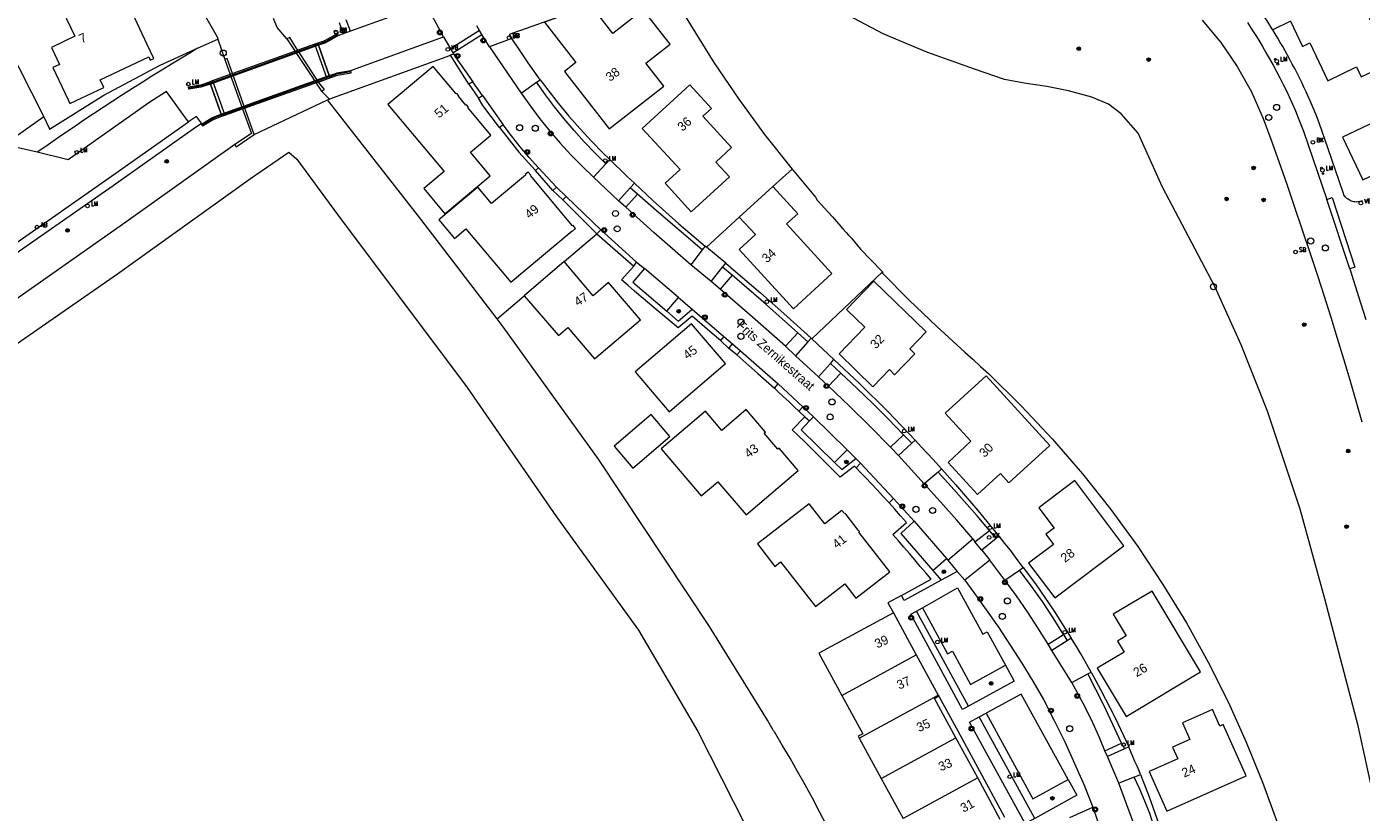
# Model space of a CAD drawing. Header units: metres. Extents: x 138165 to 154469, y 480134 to 494189.
# Tile 249 of 256: x 147650 to 147834, y 485575 to 485683. Entities that reach past the tile are written whole.
import ezdxf

# ---------------------------------------------------------------- set-up
doc = ezdxf.new("R2010")
doc.units = ezdxf.units.M
doc.header["$LTSCALE"] = 0.001
doc.header["$MEASUREMENT"] = 0
for name, color, linetype, lineweight in [('Level 5', 7, 'Continuous', 0), ('TOP-L-topo objecten punt', 7, 'Continuous', 0), ('TOP-L-topo objecten vlak', 7, 'Continuous', 0), ('TOP-T-topo huisnummering naamgeving', 7, 'Continuous', 0), ('TOP_L_ballustrade', 7, 'Continuous', 0)]:
    doc.layers.add(name, color=color, linetype=linetype, lineweight=lineweight)
doc.styles.add('Style-INTL_ISO', font='INTL_ISO.shx')
doc.styles.add('Style-STANDARD', font='STANDARD.shx')

# ---------------------------------------------------------------- blocks, each defined once
blk = doc.blocks.new('24')
at = {"layer": 'TOP-L-topo objecten punt', "color": 7, "linetype": 'Continuous', "lineweight": 0}
for radius in [0.025, 0.0182, 0.0115, 0.005]:
    blk.add_circle((0, 0), radius, dxfattribs=at)
blk = doc.blocks.new('39')
at = {"layer": 'TOP-L-topo objecten punt', "color": 7, "linetype": 'Continuous', "lineweight": 0}
for p, q in [((0.0175, 0.0175), (-0.0175, 0.0175)), ((-0.0175, 0.0175), (-0.0175, -0.0175)), ((0.0175, 0.0175), (0.0175, -0.0175)), ((0.0175, -0.0175), (-0.0175, -0.0175))]:
    blk.add_line(p, q, dxfattribs=at)
blk.add_circle((0, 0), 0.0332, dxfattribs=at)
blk = doc.blocks.new('*U13')
at = {"layer": 'Level 5', "color": 7, "linetype": 'Continuous', "lineweight": 0}
blk.add_circle((0, 0), 0.0415, dxfattribs=at)
blk = doc.blocks.new('150')
at = {"layer": 'Level 5', "color": 7, "linetype": 'Continuous', "lineweight": 0}
blk.add_blockref('*U13', (0, 0), dxfattribs=at)
blk = doc.blocks.new('72')
at = {"layer": 'TOP-L-topo objecten punt', "color": 7, "linetype": 'Continuous', "lineweight": 0}
blk.add_circle((0, 0), 0.025, dxfattribs=at)
at = {"layer": 'TOP-L-topo objecten punt', "color": 7, "linetype": 'Continuous', "lineweight": 0, "style": 'Style-STANDARD'}
blk.add_text('BK', height=0.06, dxfattribs=at).set_placement((0.0483, 0))
blk = doc.blocks.new('16')
at = {"layer": 'TOP-L-topo objecten punt', "color": 7, "linetype": 'Continuous', "lineweight": 0}
blk.add_circle((0, 0), 0.025, dxfattribs=at)
at = {"layer": 'TOP-L-topo objecten punt', "color": 7, "linetype": 'Continuous', "lineweight": 0, "style": 'Style-STANDARD'}
blk.add_text('LM', height=0.06, dxfattribs=at).set_placement((0.0483, 0))
blk = doc.blocks.new('10')
at = {"layer": 'TOP-L-topo objecten punt', "linetype": 'Continuous', "lineweight": 0}
blk.add_circle((0, 0), 0.0125, dxfattribs=at)
blk = doc.blocks.new('119')
at = {"layer": 'TOP-L-topo objecten punt', "color": 7, "linetype": 'Continuous', "lineweight": 0}
blk.add_circle((0, 0), 0.025, dxfattribs=at)
at = {"layer": 'TOP-L-topo objecten punt', "color": 7, "linetype": 'Continuous', "lineweight": 0, "style": 'Style-STANDARD'}
blk.add_text('KK', height=0.06, dxfattribs=at).set_placement((0.0483, 0))
blk = doc.blocks.new('14')
at = {"layer": 'TOP-L-topo objecten punt', "color": 7, "linetype": 'Continuous', "lineweight": 0}
blk.add_circle((0, 0), 0.025, dxfattribs=at)
at = {"layer": 'TOP-L-topo objecten punt', "color": 7, "linetype": 'Continuous', "lineweight": 0, "style": 'Style-STANDARD'}
blk.add_text('VB', height=0.06, dxfattribs=at).set_placement((0.0483, 0))
blk = doc.blocks.new('175')
at = {"layer": 'TOP-L-topo objecten punt', "color": 7, "linetype": 'Continuous', "lineweight": 0}
blk.add_circle((0, 0), 0.025, dxfattribs=at)
at = {"layer": 'TOP-L-topo objecten punt', "color": 7, "linetype": 'Continuous', "lineweight": 0, "style": 'Style-STANDARD'}
blk.add_text('SB', height=0.06, dxfattribs=at).set_placement((0.0483, 0))
blk = doc.blocks.new('11')
at = {"layer": 'TOP-L-topo objecten punt', "color": 7, "linetype": 'Continuous', "lineweight": 0}
blk.add_circle((0, 0), 0.025, dxfattribs=at)
at = {"layer": 'TOP-L-topo objecten punt', "color": 7, "linetype": 'Continuous', "lineweight": 0, "style": 'Style-STANDARD'}
blk.add_text('AB', height=0.06, dxfattribs=at).set_placement((0.0483, 0))

msp = doc.modelspace()

# ---------------------------------------------------------------- linework, layer by layer
at = {"layer": 'TOP-L-topo objecten vlak', "flags": 128}
for points in [[(147658.72, 485720.46), (147662.38, 485711.28), (147664.8, 485705.2), (147665.32, 485703.89), (147665.86, 485702.59), (147666.41, 485701.29), (147667.86, 485698), (147669.39, 485694.73), (147670.98, 485691.5), (147671.54, 485690.43), (147671.8, 485689.94), (147672.81, 485688), (147674.19, 485685.51), (147674.72, 485684.55), (147676.53, 485681.45), (147676.64, 485681.11)], [(147666.9, 485680.39), (147664.87, 485684.7), (147667.78, 485686.07), (147666.4, 485689.02), (147661.65, 485686.79), (147661.66, 485686.78), (147655.78, 485684.02), (147656.96, 485681.51), (147653.73, 485679.99), (147654.84, 485677.64), (147653.95, 485677.22), (147656.04, 485672.76), (147656.27, 485672.29), (147660.94, 485674.48), (147660.45, 485675.54), (147667.12, 485678.68), (147667.33, 485678.25), (147667.8, 485678.47), (147666.9, 485680.39)], [(147735.62, 485688.5), (147716.69, 485681.74), (147717.06, 485681.2)], [(147737.83, 485689.29), (147744.84, 485677.89), (147748.24, 485672.89), (147751.79, 485668), (147755.6, 485663.26)], [(147824.11, 485683.59), (147825.77, 485680.12), (147826.76, 485680.59), (147829.24, 485675.39), (147833.21, 485677.29), (147833.85, 485675.93), (147837.92, 485677.87), (147834.54, 485684.96), (147834.04, 485684.72), (147832.64, 485687.65)], [(147705.58, 485686.08), (147694.85, 485682.21)], [(147707.66, 485681.43), (147706.35, 485683.83), (147706.19, 485684.16), (147706.04, 485684.5), (147705.91, 485684.85), (147705.8, 485685.2), (147705.7, 485685.56), (147705.61, 485685.92), (147705.58, 485686.08)], [(147721.52, 485683.45), (147725.86, 485677.91), (147724.29, 485676.68), (147730.45, 485668.81), (147737.93, 485674.66), (147735.46, 485677.81), (147738.82, 485680.44), (147735.12, 485685.17), (147730.95, 485681.9), (147727.94, 485685.75), (147721.52, 485683.45)], [(147839.22, 485560.05), (147833.4, 485586.72), (147828.83, 485604.18), (147825.44, 485616.48), (147820.95, 485629.96), (147817.34, 485639.1), (147813.73, 485647.13), (147806.51, 485660.76), (147803.19, 485668.2), (147800.83, 485670.85), (147799.07, 485672.18), (147796.78, 485673.14), (147793.61, 485674.02), (147790.59, 485674.61), (147787.5, 485675.05), (147784.77, 485675.57), (147780.65, 485676.97), (147774.09, 485679.33), (147768.12, 485681.83), (147761.71, 485685.22)], [(147821.67, 485682.41), (147821.65, 485682.44), (147821.32, 485682.97), (147821.28, 485683.04), (147820.89, 485683.65), (147820.51, 485684.25), (147820.11, 485684.85), (147819.72, 485685.44)], [(147686.11, 485681.14), (147684.78, 485682.72), (147684.26, 485683.94)], [(147693.29, 485683.43), (147693.86, 485681.84)], [(147694.85, 485682.21), (147694.25, 485683.78)], [(147712.59, 485682.33), (147712.22, 485682.95)], [(147811.97, 485683.73), (147814.53, 485680.66), (147816.8, 485677.36), (147818.74, 485673.86), (147820.36, 485670.2), (147821.39, 485667.39), (147822.5, 485664.28), (147823.6, 485661.16), (147824.68, 485658.04), (147825.74, 485654.91), (147826.79, 485651.77), (147827.82, 485648.63), (147828.73, 485645.77), (147829.64, 485642.9), (147830.53, 485640.03), (147831.41, 485637.15), (147832.27, 485634.27), (147833.11, 485631.38), (147833.94, 485628.49)], [(147818.18, 485683.39), (147818.72, 485682.59), (147819.25, 485681.78), (147819.76, 485680.96), (147820.25, 485680.13), (147820.74, 485679.3), (147821.24, 485678.43), (147821.73, 485677.56), (147822.2, 485676.68), (147822.66, 485675.79), (147823.11, 485674.9), (147823.55, 485674), (147823.98, 485673.09), (147824.39, 485672.17), (147824.79, 485671.25), (147825.17, 485670.32), (147825.55, 485669.39), (147825.91, 485668.45), (147829.11, 485659.09)], [(147824.11, 485683.59), (147821.67, 485682.41)], [(147673.84, 485679.86), (147676.64, 485681.11)], [(147676.64, 485681.11), (147677.57, 485678.34)], [(147687.61, 485679.6), (147687.4, 485679.94), (147686.52, 485681.34), (147686.11, 485681.14)], [(147686.11, 485681.14), (147690.89, 485673.95)], [(147693.2, 485681.6), (147693.04, 485681.86), (147691.68, 485681.11), (147691.19, 485680.86), (147689.96, 485680.41)], [(147693.2, 485681.6), (147691.83, 485680.82), (147691.31, 485680.57), (147690.45, 485680.27), (147691.93, 485676.1), (147692.8, 485676.41), (147693.03, 485676.48), (147693.28, 485676.53), (147694.91, 485676.82)], [(147693.86, 485681.84), (147693.2, 485681.6)], [(147694.85, 485682.21), (147693.86, 485681.84)], [(147694.91, 485676.82), (147696.14, 485677.25), (147707.66, 485681.43)], [(147707.66, 485681.43), (147708.61, 485679.78)], [(147712.59, 485682.33), (147708.61, 485679.78)], [(147708.95, 485679.23), (147712.91, 485681.77)], [(147712.91, 485681.77), (147712.59, 485682.33)], [(147713.96, 485680.04), (147712.91, 485681.77)], [(147717.06, 485681.2), (147713.96, 485680.04)], [(147720.95, 485675.53), (147720.61, 485675.99), (147719.29, 485677.88), (147718.01, 485679.81), (147717.06, 485681.2)], [(147833.96, 485658.91), (147833.81, 485658.84), (147833.64, 485658.79), (147833.48, 485658.76), (147833.31, 485658.74), (147833.14, 485658.73), (147832.96, 485658.74), (147832.8, 485658.77), (147832.63, 485658.81), (147832.47, 485658.86), (147832.31, 485658.93), (147832.16, 485659.01), (147832.02, 485659.1), (147831.88, 485659.21), (147831.76, 485659.32), (147831.64, 485659.45), (147831.54, 485659.59), (147831.45, 485659.73), (147831.38, 485659.88), (147829.23, 485666.17), (147828.11, 485669.46), (147827.62, 485670.73), (147827.46, 485671.11), (147827.36, 485671.37), (147827.1, 485672), (147826.83, 485672.62), (147826.56, 485673.25), (147826.26, 485673.89), (147825.96, 485674.53), (147825.65, 485675.17), (147825.34, 485675.81), (147825.02, 485676.44), (147824.69, 485677.07), (147824.36, 485677.7), (147824.04, 485678.3), (147823.71, 485678.9), (147823.38, 485679.49), (147823.05, 485680.09), (147822.71, 485680.68), (147822.36, 485681.27), (147822.01, 485681.85), (147821.67, 485682.41)], [(147647.56, 485680.56), (147652.7, 485670.42)], [(147673.84, 485679.86), (147672.98, 485679.34), (147671.62, 485678.52), (147670.26, 485677.69), (147668.91, 485676.86), (147667.56, 485676.02), (147666.21, 485675.17), (147664.87, 485674.32), (147663.53, 485673.46), (147662.19, 485672.59), (147660.86, 485671.72), (147659.53, 485670.84), (147658.21, 485669.96), (147656.89, 485669.07), (147655.58, 485668.18), (147654.26, 485667.28), (147652.96, 485666.37), (147651.8, 485665.56)], [(147652.7, 485670.42), (147653.43, 485668.88), (147653.48, 485668.76), (147660.93, 485673.42), (147668.68, 485677.56), (147673.84, 485679.86)], [(147690.45, 485680.27), (147690.35, 485680.55), (147675.48, 485675.25), (147675.59, 485674.95)], [(147690.45, 485680.27), (147675.59, 485674.95)], [(147689.96, 485680.41), (147687.61, 485679.6)], [(147690.48, 485675.22), (147687.61, 485679.6)], [(147691.66, 485675.67), (147689.96, 485680.41)], [(147691.93, 485676.1), (147690.45, 485680.27)], [(147708.61, 485679.78), (147708.95, 485679.23)], [(147709.05, 485679.04), (147708.63, 485678.9)], [(147708.95, 485679.23), (147709.05, 485679.04)], [(147709.05, 485679.04), (147709.32, 485678.66), (147711.66, 485675.26)], [(147713.96, 485680.04), (147718.34, 485673.71)], [(147681.63, 485667.99), (147677.89, 485678.47), (147677.57, 485678.34)], [(147677.57, 485678.34), (147678.32, 485676.27)], [(147708.63, 485678.9), (147708.47, 485678.84), (147691.98, 485672.86)], [(147709.41, 485673.59), (147706.23, 485677.37), (147700.01, 485672.14), (147707.74, 485662.93), (147704.94, 485660.57), (147707.85, 485657.11), (147714.06, 485662.34), (147711.35, 485665.56), (147714.17, 485667.93), (147710.99, 485671.71), (147711.08, 485671.78), (147710.8, 485672.1), (147710.72, 485672.03), (147709.69, 485673.26), (147709.77, 485673.33), (147709.49, 485673.66), (147709.41, 485673.59)], [(147711.15, 485674.91), (147708.63, 485678.9)], [(147677.58, 485670.65), (147676.29, 485670.17), (147675.96, 485670.01), (147674.51, 485669.17), (147674.36, 485669.45), (147675.81, 485670.29), (147676.23, 485670.48), (147677.08, 485670.79), (147675.59, 485674.95), (147674.71, 485674.64), (147674.29, 485674.54), (147672.62, 485674.25), (147672.59, 485674.55), (147674.25, 485674.85), (147674.61, 485674.93), (147675.88, 485675.4)], [(147678.32, 485676.27), (147675.88, 485675.4)], [(147675.88, 485675.4), (147677.58, 485670.65)], [(147677.08, 485670.79), (147677.19, 485670.51), (147692.04, 485675.8), (147691.93, 485676.1)], [(147677.08, 485670.79), (147691.93, 485676.1)], [(147678.32, 485676.27), (147680.01, 485671.53)], [(147690.48, 485675.22), (147691.66, 485675.67)], [(147691.66, 485675.67), (147692.92, 485676.11), (147693.35, 485676.21), (147694.97, 485676.5), (147694.91, 485676.82)], [(147711.66, 485675.26), (147711.15, 485674.91)], [(147713.01, 485673.38), (147711.66, 485675.26)], [(147720.45, 485675.19), (147720.95, 485675.53)], [(147720.95, 485675.53), (147721.99, 485674.13), (147723.42, 485672.31), (147724.89, 485670.53), (147726.42, 485668.8), (147727.99, 485667.1), (147729.62, 485665.46), (147730.41, 485664.68), (147730.5, 485664.59)], [(147672.6, 485669.73), (147671.82, 485670.81), (147669.58, 485673.91), (147667.14, 485672.36), (147656.05, 485664.54), (147651.8, 485665.56)], [(147675.59, 485674.95), (147677.08, 485670.79)], [(147690.89, 485673.95), (147691.27, 485674.18), (147690.48, 485675.22)], [(147691.98, 485672.86), (147690.89, 485673.95)], [(147711.15, 485674.91), (147712.45, 485672.99)], [(147718.34, 485673.71), (147720.45, 485675.19)], [(147718.34, 485673.71), (147719.6, 485671.92), (147720.91, 485670.18), (147722.28, 485668.48), (147723.7, 485666.82), (147725.18, 485665.21), (147726.7, 485663.65), (147728.28, 485662.14)], [(147729.96, 485664), (147728.46, 485665.48), (147727.01, 485667), (147725.6, 485668.56), (147724.24, 485670.16), (147722.93, 485671.8), (147721.66, 485673.48), (147720.45, 485675.19)], [(147740.17, 485663.19), (147738.11, 485661.3), (147741.71, 485657.36), (147746.98, 485662.18), (147745.11, 485664.22), (147747.27, 485666.2), (147743.32, 485670.52), (147744.48, 485671.58), (147741.5, 485674.82), (147734.98, 485668.85), (147740.17, 485663.19)], [(147834.07, 485661.76), (147845.74, 485667.33), (147842.91, 485673.18), (147839.38, 485671.5), (147838.09, 485674.2), (147835.38, 485672.91), (147836.67, 485670.21), (147831.27, 485667.63), (147834.07, 485661.76)], [(147681.63, 485667.99), (147691.69, 485672.76)], [(147691.69, 485672.76), (147691.98, 485672.86)], [(147715.02, 485642.66), (147704.54, 485656.35), (147691.69, 485672.76)], [(147712.45, 485672.99), (147713.01, 485673.38)], [(147715.36, 485668.99), (147713.08, 485671.98), (147712.45, 485672.99)], [(147713.01, 485673.38), (147715.85, 485669.35)], [(147634.19, 485641.41), (147635.84, 485642.62), (147662.21, 485661.02), (147673.24, 485668.81), (147674.36, 485669.57), (147673.7, 485670.48), (147672.6, 485669.73)], [(147652.7, 485670.42), (147647.98, 485667.1), (147648.22, 485666.5)], [(147677.58, 485670.65), (147680.01, 485671.53)], [(147680.01, 485671.53), (147681.23, 485668.13), (147678.98, 485666.63)], [(147635.19, 485643.54), (147661.56, 485661.94), (147672.6, 485669.73)], [(147678.98, 485666.63), (147679.14, 485666.32), (147681.63, 485667.99)], [(147715.85, 485669.35), (147715.36, 485668.99)], [(147715.36, 485668.99), (147717.99, 485665.56), (147720.3, 485663.06)], [(147720.69, 485663.42), (147719.42, 485664.86), (147718.19, 485666.33), (147717, 485667.83), (147715.85, 485669.35)], [(147678.98, 485666.63), (147663.96, 485655.94), (147646.81, 485643.9), (147641.2, 485639.86)], [(147651.8, 485665.56), (147648.4, 485666.36), (147648.22, 485666.5)], [(147645.08, 485636.56), (147662.81, 485648.85), (147681.12, 485661.96), (147686.4, 485665.59), (147687.5, 485664.6), (147693.09, 485656.99), (147710.9, 485633.25), (147723.18, 485615.43), (147734.44, 485599.88), (147742.63, 485585.95), (147750.82, 485569.78)], [(147730.5, 485664.59), (147729.96, 485664)], [(147733.89, 485661.32), (147732.91, 485662.23), (147732.08, 485663.04), (147731.24, 485663.86), (147730.5, 485664.59)], [(147714.27, 485658.53), (147712.37, 485660.79), (147707.02, 485656.28), (147709.17, 485653.72), (147710.74, 485655.04), (147716.92, 485647.69), (147725.36, 485654.78), (147725.4, 485654.73), (147725.81, 485655.08), (147725.46, 485655.49), (147725.41, 485655.45), (147719.59, 485662.38), (147719.64, 485662.42), (147719.29, 485662.83), (147718.88, 485662.49), (147718.92, 485662.44), (147714.27, 485658.53)], [(147720.3, 485663.06), (147720.69, 485663.42)], [(147722.67, 485660.3), (147720.3, 485663.06)], [(147720.69, 485663.42), (147723.2, 485660.79)], [(147728.28, 485662.14), (147729.96, 485664)], [(147752.92, 485660.87), (147755.6, 485663.26)], [(147755.6, 485663.26), (147758.8, 485659.38), (147759.05, 485659), (147761.14, 485656.68), (147762.57, 485655.06), (147763.01, 485654.52), (147763.35, 485654.18), (147763.74, 485653.74), (147765.01, 485652.23), (147767.9, 485649.21), (147768, 485649.11)], [(147723.2, 485660.79), (147722.67, 485660.3)], [(147724.5, 485659.49), (147723.2, 485660.79)], [(147728.28, 485662.14), (147731.7, 485658.9)], [(147731.7, 485658.9), (147733.32, 485660.68)], [(147733.32, 485660.68), (147733.89, 485661.32)], [(147734.34, 485659.79), (147733.32, 485660.68)], [(147733.89, 485661.32), (147736.42, 485658.95), (147740.01, 485655.75), (147743.65, 485652.66)], [(147752.92, 485660.87), (147748.32, 485656.66)], [(147748.32, 485656.66), (147750.53, 485654.24), (147748.32, 485652.22), (147755.79, 485644.06), (147761.06, 485648.88), (147754.8, 485655.71), (147756.35, 485657.12), (147752.92, 485660.87)], [(147722.67, 485660.3), (147724.07, 485659.05)], [(147724.07, 485659.05), (147724.5, 485659.49)], [(147728.75, 485654.35), (147724.07, 485659.05)], [(147724.5, 485659.49), (147729.27, 485654.89)], [(147732.7, 485658), (147731.7, 485658.9)], [(147734.34, 485659.79), (147732.7, 485658)], [(147743.2, 485652.15), (147736.91, 485657.57), (147734.34, 485659.79)], [(147829.11, 485659.09), (147829.84, 485659.33), (147832.97, 485649.77), (147832.29, 485649.53)], [(147832.29, 485649.53), (147829.11, 485659.09)], [(147741.68, 485650.11), (147736.61, 485654.47), (147732.7, 485658)], [(147743.81, 485652.53), (147748.32, 485656.66)], [(147724.24, 485650.53), (147728.75, 485654.35)], [(147729.27, 485654.89), (147728.75, 485654.35)], [(147728.75, 485654.35), (147733.8, 485649.91)], [(147729.27, 485654.89), (147734.21, 485650.47)], [(147743.2, 485652.15), (147741.68, 485650.11)], [(147743.65, 485652.66), (147743.2, 485652.15)], [(147743.81, 485652.53), (147743.65, 485652.66)], [(147746.46, 485650.31), (147743.81, 485652.53)], [(147718.76, 485645.85), (147723.44, 485640.38), (147724.73, 485641.48), (147728.43, 485637.15), (147734.74, 485642.54), (147730.36, 485647.67), (147728.23, 485645.85), (147724.24, 485650.53)], [(147724.24, 485650.53), (147718.76, 485645.85)], [(147745.73, 485639.69), (147744.61, 485640.67), (147741.83, 485643.05), (147739.91, 485641.41), (147739.09, 485642.11), (147738.27, 485642.8), (147737.44, 485643.49), (147736.62, 485644.18), (147735.71, 485644.94), (147734.82, 485645.7), (147733.92, 485646.47), (147733.03, 485647.24), (147732.14, 485648.02), (147733.8, 485649.91)], [(147735.3, 485649.58), (147733.67, 485647.7), (147738.34, 485643.71)], [(147733.8, 485649.91), (147734.21, 485650.47)], [(147734.21, 485650.47), (147735.3, 485649.58)], [(147739.98, 485645.61), (147735.3, 485649.58)], [(147744.44, 485647.82), (147741.68, 485650.11)], [(147744.44, 485647.82), (147746.02, 485649.77)], [(147746.02, 485649.77), (147746.46, 485650.31)], [(147747.32, 485648.66), (147746.02, 485649.77)], [(147746.46, 485650.31), (147747.53, 485649.41), (147751.22, 485646.25), (147754.86, 485643.04), (147758.2, 485640)], [(147745.68, 485646.75), (147744.44, 485647.82)], [(147747.32, 485648.66), (147745.68, 485646.75)], [(147756.36, 485640.75), (147751.67, 485644.94), (147747.32, 485648.66)], [(147768, 485649.11), (147758.28, 485639.92)], [(147771.75, 485638.55), (147774.01, 485640.88), (147766.83, 485647.84), (147763.07, 485643.97), (147765.59, 485641.53), (147762.04, 485637.87), (147766.7, 485633.34), (147768.96, 485635.68), (147769.68, 485634.98), (147772.47, 485637.85), (147771.75, 485638.55)], [(147768, 485649.11), (147768.03, 485648.93), (147771.7, 485645.22), (147775.48, 485641.6), (147779.34, 485638.09), (147780.43, 485637.11), (147781.5, 485636.13), (147782.57, 485635.14), (147787.07, 485630.72), (147791.39, 485626.12), (147795.52, 485621.35), (147799.41, 485616.44), (147803.1, 485611.37), (147806.58, 485606.16), (147809.8, 485600.87), (147812.8, 485595.45), (147815.57, 485589.92), (147818.04, 485584.48), (147820.28, 485578.95), (147822.31, 485573.33), (147824.06, 485567.79), (147825.61, 485562.19), (147826.93, 485556.54)], [(147832.29, 485649.53), (147833.75, 485644.88), (147834.47, 485642.56)], [(147754.69, 485638.89), (147750.14, 485642.9), (147745.68, 485646.75)], [(147715.02, 485642.66), (147718.76, 485645.85)], [(147738.34, 485643.71), (147739.98, 485645.61)], [(147739.98, 485645.61), (147741.85, 485643.99)], [(147760.33, 485573.04), (147759.36, 485574.91), (147758.37, 485576.76), (147757.37, 485578.6), (147756.34, 485580.43), (147755.3, 485582.26), (147754.23, 485584.07), (147753.15, 485585.87), (147753.04, 485586.04), (147752.94, 485586.22), (147752.83, 485586.39), (147752.61, 485586.76), (147752.21, 485587.49), (147744.21, 485600.35), (147728.95, 485623.36), (147715.84, 485641.59), (147715.02, 485642.66)], [(147738.34, 485643.71), (147739.93, 485642.35), (147741.85, 485643.99)], [(147741.85, 485643.99), (147746.2, 485640.24)], [(147746.42, 485636.52), (147741.75, 485642), (147733.99, 485635.38), (147738.67, 485629.9), (147746.42, 485636.52)], [(147754.69, 485638.89), (147756.36, 485640.75)], [(147757.76, 485639.5), (147756.36, 485640.75)], [(147746.2, 485640.24), (147745.73, 485639.69)], [(147745.73, 485639.69), (147746.9, 485638.6)], [(147746.2, 485640.24), (147747.38, 485639.21)], [(147746.9, 485638.6), (147747.38, 485639.21)], [(147747.99, 485637.71), (147746.9, 485638.6)], [(147747.38, 485639.21), (147748.48, 485638.29)], [(147756.07, 485637.6), (147754.69, 485638.89)], [(147757.76, 485639.5), (147756.07, 485637.6)], [(147758.2, 485640), (147757.76, 485639.5)], [(147758.28, 485639.92), (147758.2, 485640)], [(147761.31, 485637.06), (147758.28, 485639.92)], [(147748.48, 485638.29), (147747.99, 485637.71)], [(147747.99, 485637.71), (147750.86, 485635.16), (147753.15, 485633.13)], [(147748.48, 485638.29), (147753.65, 485633.74)], [(147759.22, 485634.7), (147756.07, 485637.6)], [(147760.84, 485636.53), (147761.31, 485637.06)], [(147761.31, 485637.06), (147764.83, 485633.79), (147768.73, 485629.92), (147772.49, 485626.01)], [(147759.22, 485634.7), (147760.84, 485636.53)], [(147762.28, 485635.22), (147760.61, 485633.39)], [(147760.84, 485636.53), (147762.28, 485635.22)], [(147770.92, 485626.74), (147768.81, 485628.91), (147766.67, 485631.04), (147764.49, 485633.15), (147762.28, 485635.22)], [(147753.15, 485633.13), (147753.65, 485633.74)], [(147756.52, 485629.96), (147755.86, 485630.59), (147755.12, 485631.29), (147754.37, 485631.98), (147753.62, 485632.67), (147753.15, 485633.13)], [(147753.65, 485633.74), (147757.06, 485630.59)], [(147760.61, 485633.39), (147759.22, 485634.7)], [(147769.12, 485625.01), (147766.33, 485627.85), (147763.49, 485630.64), (147760.61, 485633.39)], [(147780.18, 485625.83), (147777.02, 485622.93), (147781.06, 485618.53), (147784.22, 485621.42), (147785.4, 485620.13), (147791.02, 485625.27), (147782.25, 485634.84), (147776.63, 485629.7), (147780.18, 485625.83)], [(147731.1, 485625.18), (147733.7, 485622.13), (147738.79, 485626.49), (147736.2, 485629.53), (147731.1, 485625.18)], [(147753.79, 485624.91), (147753.62, 485624.77), (147751.75, 485626.96), (147751.92, 485627.1), (147749.28, 485630.19), (147745.93, 485627.33), (147743.66, 485629.99), (147737.58, 485624.79), (147743.1, 485618.33), (147745.38, 485620.28), (147749.28, 485615.72), (147756.43, 485621.83), (147753.79, 485624.91)], [(147757.06, 485630.59), (147756.52, 485629.96)], [(147756.52, 485629.96), (147757.35, 485629.21)], [(147757.06, 485630.59), (147758.54, 485629.21)], [(147764.39, 485622.19), (147764.17, 485622.43), (147762.18, 485620.88), (147761.37, 485621.71), (147760.56, 485622.53), (147759.75, 485623.35), (147758.93, 485624.17), (147758.11, 485624.98), (147757.28, 485625.79), (147756.45, 485626.59), (147755.61, 485627.39), (147757.35, 485629.21)], [(147757.98, 485628.63), (147756.84, 485627.4), (147761.41, 485622.92)], [(147757.35, 485629.21), (147757.98, 485628.63)], [(147758.54, 485629.21), (147757.98, 485628.63)], [(147763.16, 485624.67), (147758.54, 485629.21)], [(147769.12, 485625.01), (147770.92, 485626.74)], [(147772.03, 485625.57), (147770.92, 485626.74)], [(147772.49, 485626.01), (147772.03, 485625.57)], [(147776.14, 485622.03), (147774.96, 485623.35), (147774.16, 485624.22), (147773.35, 485625.09), (147772.55, 485625.95), (147772.49, 485626.01)], [(147761.41, 485622.92), (147763.16, 485624.67)], [(147763.16, 485624.67), (147764.36, 485623.47)], [(147770.19, 485623.88), (147769.12, 485625.01)], [(147772.03, 485625.57), (147770.19, 485623.88)], [(147773.74, 485619.98), (147770.19, 485623.88)], [(147761.41, 485622.92), (147762.4, 485621.94), (147764.36, 485623.47)], [(147764.36, 485623.47), (147765, 485622.83)], [(147765, 485622.83), (147764.39, 485622.19)], [(147764.39, 485622.19), (147764.95, 485621.61), (147765.72, 485620.8), (147766.49, 485619.98), (147767.26, 485619.16), (147768.08, 485618.27), (147768.91, 485617.36)], [(147765, 485622.83), (147769.53, 485617.96)], [(147775.65, 485621.58), (147773.74, 485619.98)], [(147775.65, 485621.58), (147776.14, 485622.03)], [(147782.73, 485613.55), (147781.01, 485615.6), (147779.25, 485617.62), (147777.47, 485619.62), (147775.65, 485621.58)], [(147776.14, 485622.03), (147778.07, 485619.87), (147781.12, 485616.33), (147784.03, 485612.81)], [(147789.51, 485616.69), (147791.6, 485613.91), (147790.47, 485613.05), (147791.52, 485611.66), (147788.11, 485609.08), (147791.71, 485604.31), (147801.21, 485611.48), (147794.45, 485620.42), (147789.51, 485616.69)], [(147780.42, 485612.4), (147778.24, 485614.97), (147776.01, 485617.49), (147773.74, 485619.98)], [(147764.68, 485613.62), (147763.01, 485615.77), (147762.85, 485615.97), (147762.77, 485615.9), (147762.44, 485616.33), (147760.07, 485614.48), (147757.92, 485617.25), (147750.82, 485611.72), (147753.21, 485608.64), (147754, 485609.25), (147758.79, 485603.1), (147762.82, 485606.23), (147764.35, 485604.26), (147769.01, 485607.88), (147764.74, 485613.36), (147764.83, 485613.43), (147764.68, 485613.62)], [(147768.91, 485617.36), (147769.53, 485617.96)], [(147770.63, 485604.65), (147774.69, 485606.86), (147773.95, 485607.76), (147773.21, 485608.64), (147772.46, 485609.53), (147771.71, 485610.41), (147770.96, 485611.29), (147770.2, 485612.16), (147769.44, 485613.03), (147771.31, 485614.69), (147770.51, 485615.59), (147769.7, 485616.49), (147768.91, 485617.36)], [(147769.53, 485617.96), (147772.38, 485614.83)], [(147772.38, 485614.83), (147770.52, 485613.15), (147774.95, 485608.06)], [(147772.38, 485614.83), (147776.82, 485609.71)], [(147780.72, 485612.03), (147782.73, 485613.55)], [(147783.63, 485612.48), (147782.73, 485613.55)], [(147777, 485609.5), (147780.42, 485612.4)], [(147780.42, 485612.4), (147780.72, 485612.03)], [(147781.67, 485610.86), (147780.72, 485612.03)], [(147783.63, 485612.48), (147781.67, 485610.86)], [(147784.03, 485612.81), (147783.63, 485612.48)], [(147787.36, 485608.5), (147786.32, 485609.91), (147785.59, 485610.86), (147784.85, 485611.8), (147784.1, 485612.73), (147784.03, 485612.81)], [(147774.95, 485608.06), (147776.82, 485609.71)], [(147776.82, 485609.71), (147777, 485609.5)], [(147777, 485609.5), (147778.3, 485607.93)], [(147782.79, 485609.47), (147779.33, 485606.72)], [(147781.67, 485610.86), (147782.79, 485609.47)], [(147784.85, 485606.73), (147782.79, 485609.47)], [(147774.95, 485608.06), (147776.1, 485606.74)], [(147778.3, 485607.93), (147777.38, 485607.44), (147776.1, 485606.74)], [(147779.33, 485606.72), (147778.3, 485607.93)], [(147784.85, 485606.73), (147786.85, 485608.12)], [(147786.85, 485608.12), (147787.36, 485608.5)], [(147792.9, 485599.27), (147791.48, 485601.55), (147790, 485603.79), (147788.46, 485605.98), (147786.85, 485608.12)], [(147787.36, 485608.5), (147789.03, 485606.24), (147791.61, 485602.49), (147793.97, 485598.77)], [(147776.1, 485606.74), (147770.98, 485603.96), (147770.63, 485604.65)], [(147773.51, 485602.94), (147778.34, 485605.68), (147781.82, 485599.33), (147782.39, 485599.66), (147784.91, 485595.04)], [(147779.33, 485606.72), (147780.56, 485605.03), (147782.28, 485602.66), (147783.95, 485600.26), (147785.57, 485597.82), (147787.15, 485595.35), (147788.68, 485592.86), (147790.16, 485590.33), (147791.64, 485587.43), (147793.07, 485584.51), (147794.42, 485581.55), (147795.72, 485578.56), (147796.95, 485575.55)], [(147790.78, 485597.92), (147789.38, 485600.18), (147787.93, 485602.4), (147786.42, 485604.58), (147784.85, 485606.73)], [(147770.63, 485604.65), (147768.74, 485603.62), (147769.51, 485602.24)], [(147801.53, 485588.01), (147811.73, 485594.14), (147805.07, 485605.25), (147799.75, 485602.06), (147801.54, 485599.07), (147800.32, 485598.34), (147801.22, 485596.84), (147797.55, 485594.64), (147801.53, 485588.01)], [(147769.51, 485602.24), (147759.25, 485596.7), (147762.42, 485590.89)], [(147769.51, 485602.24), (147772.66, 485596.48)], [(147779.84, 485589.41), (147779.03, 485588.97), (147771.89, 485602.06), (147772.7, 485602.5)], [(147772.7, 485602.5), (147773.51, 485602.94)], [(147779.84, 485589.41), (147772.7, 485602.5)], [(147773.51, 485602.94), (147776.97, 485596.61), (147777.62, 485596.97), (147780.13, 485592.4), (147784.91, 485595.04)], [(147790.78, 485597.92), (147792.9, 485599.27)], [(147793.41, 485598.41), (147791.31, 485597.08)], [(147792.9, 485599.27), (147793.41, 485598.41)], [(147793.97, 485598.77), (147793.41, 485598.41)], [(147796.69, 485594.1), (147795.89, 485595.55), (147795.29, 485596.59), (147794.68, 485597.62), (147794.06, 485598.64), (147793.97, 485598.77)], [(147762.42, 485590.89), (147772.66, 485596.48)], [(147772.66, 485596.48), (147775.67, 485590.95)], [(147791.31, 485597.08), (147790.78, 485597.92)], [(147794.03, 485592.68), (147791.31, 485597.08)], [(147784.91, 485595.04), (147786.13, 485592.84), (147779.84, 485589.41)], [(147794.03, 485592.68), (147796.23, 485593.85)], [(147798.6, 485583.3), (147797.79, 485585.22), (147796.92, 485587.13), (147796.01, 485589), (147795.04, 485590.86), (147794.03, 485592.68)], [(147796.23, 485593.85), (147796.69, 485594.1)], [(147800.89, 485584.34), (147798.45, 485589.57), (147796.23, 485593.85)], [(147796.69, 485594.1), (147798.01, 485591.71), (147800, 485587.8), (147801.87, 485583.81)], [(147762.42, 485590.89), (147765.29, 485585.63), (147764.66, 485585.3), (147764.82, 485585.02)], [(147764.82, 485585.02), (147775.67, 485590.95)], [(147775.67, 485590.95), (147775.76, 485590.78)], [(147793.52, 485579.34), (147787.06, 485591.05), (147782.28, 485588.46)], [(147778.08, 485585.08), (147775.15, 485590.45), (147775.76, 485590.78)], [(147775.76, 485590.78), (147778.67, 485585.45), (147781.69, 485579.92), (147784.81, 485574.16)], [(147788.95, 485573.99), (147787.64, 485573.27), (147779.98, 485587.23), (147781.3, 485587.94)], [(147781.3, 485587.94), (147782.28, 485588.46)], [(147788.95, 485573.99), (147781.3, 485587.94)], [(147782.28, 485588.46), (147788.7, 485576.69), (147793.52, 485579.34)], [(147814.38, 485586.67), (147813.38, 485588.94), (147809.26, 485587.11), (147810.27, 485584.84), (147807.9, 485583.79), (147808.61, 485582.19), (147804.7, 485580.45), (147807.13, 485574.99), (147818, 485579.82), (147814.86, 485586.89), (147814.38, 485586.67)], [(147764.82, 485585.02), (147767.84, 485579.49)], [(147767.84, 485579.49), (147778.08, 485585.08)], [(147781.1, 485579.55), (147778.08, 485585.08)], [(147798.6, 485583.3), (147800.89, 485584.34)], [(147801.27, 485583.54), (147798.95, 485582.5)], [(147800.89, 485584.34), (147801.27, 485583.54)], [(147801.87, 485583.81), (147801.27, 485583.54)], [(147803.48, 485580.03), (147803.29, 485580.52), (147803.01, 485581.17), (147802.73, 485581.83), (147802.45, 485582.48), (147802.26, 485582.93), (147802.06, 485583.37), (147801.87, 485583.81)], [(147798.95, 485582.5), (147798.6, 485583.3)], [(147800.51, 485578.84), (147798.95, 485582.5)], [(147802.64, 485579.66), (147803.48, 485580.03)], [(147803.48, 485580.03), (147804.69, 485576.94), (147805.98, 485573.33), (147807.13, 485569.72)], [(147767.84, 485579.49), (147770.87, 485573.97)], [(147781.1, 485579.55), (147770.87, 485573.97)], [(147784.21, 485573.85), (147781.1, 485579.55)], [(147793.52, 485579.34), (147794.74, 485577.16), (147788.95, 485573.99)], [(147802.64, 485579.66), (147800.51, 485578.84)], [(147803.93, 485568.74), (147802.38, 485573.73), (147800.51, 485578.84)], [(147806.3, 485569.45), (147805.85, 485571.2), (147805.33, 485572.94), (147804.75, 485574.65), (147804.1, 485576.35), (147803.4, 485578.02), (147802.64, 485579.66)], [(147793.78, 485574.11), (147796.95, 485575.55)], [(147796.95, 485575.55), (147799.41, 485568.29)]]:
    msp.add_lwpolyline(points, dxfattribs=at)
at = {"layer": 'TOP_L_ballustrade', "flags": 128}
for points in [[(147693.06, 485681.66), (147691.48, 485680.78), (147690.46, 485680.4)], [(147690.39, 485680.37), (147675.56, 485675.09)], [(147677.13, 485670.69), (147691.96, 485675.98)], [(147692.05, 485676), (147693.03, 485676.35), (147694.84, 485676.66)], [(147675.48, 485675.06), (147674.46, 485674.7), (147672.67, 485674.4)], [(147674.48, 485669.35), (147676.06, 485670.28), (147677.05, 485670.66)]]:
    msp.add_lwpolyline(points, dxfattribs=at)

# ---------------------------------------------------------------- block references
at = {"layer": 'TOP-L-topo objecten punt', "xscale": 10, "yscale": 10, "zscale": 10}
for name, p in [('16', (147692.85, 485682.11)), ('175', (147692.9, 485682.02)), ('39', (147707.15, 485682.03)), ('39', (147713.13, 485680.93)), ('175', (147716.66, 485681.31)), ('16', (147716.66, 485681.31)), ('14', (147716.66, 485681.31)), ('150', (147677.37, 485679.2)), ('14', (147708.24, 485679.71)), ('39', (147709.57, 485678.81)), ('24', (147795, 485679.8)), ('24', (147804.61, 485678.3)), ('10', (147822.03, 485678.35)), ('16', (147822.23, 485678.08)), ('10', (147822.38, 485677.67)), ('16', (147672.56, 485674.95)), ('150', (147822.2, 485671.73)), ('150', (147821.12, 485670.35)), ('150', (147718.11, 485668.94)), ('150', (147720.27, 485668.87)), ('39', (147722.39, 485668.15)), ('16', (147657.22, 485665.56)), ('72', (147827.2, 485666.94)), ('24', (147669.6, 485664.32)), ('39', (147719.17, 485665.6)), ('16', (147729.9, 485664.42)), ('24', (147819.03, 485663.41)), ('10', (147828.36, 485663.39)), ('16', (147828.5, 485663.1)), ('10', (147828.58, 485662.63)), ('16', (147658.7, 485658.19)), ('24', (147815.33, 485659.16)), ('24', (147820.42, 485659.01)), ('14', (147833.8, 485658.58)), ('150', (147731.3, 485657.15)), ('39', (147733.65, 485656.97)), ('11', (147651.76, 485655.29)), ('24', (147655.96, 485654.82)), ('39', (147729.74, 485654.85)), ('150', (147731.53, 485655.04)), ('150', (147826.9, 485653.37)), ('175', (147824.81, 485651.86)), ('150', (147828.91, 485652.41)), ('39', (147746.32, 485645.98)), ('150', (147813.52, 485647.09)), ('16', (147752.11, 485645.01)), ('24', (147739.99, 485643.71)), ('39', (147743.58, 485642.87)), ('150', (147748.57, 485642.23)), ('150', (147748.55, 485640.26)), ('24', (147826, 485641.87)), ('39', (147760.32, 485633.42)), ('150', (147761.07, 485631.24)), ('39', (147757.49, 485630.42)), ('150', (147760.81, 485629.19)), ('16', (147770.99, 485627.24)), ('24', (147832.05, 485624.49)), ('24', (147763.05, 485622.99)), ('39', (147773.8, 485619.72)), ('39', (147770.74, 485616.89)), ('150', (147772.61, 485616.48)), ('150', (147774.9, 485616.32)), ('119', (147782.67, 485612.62)), ('16', (147782.78, 485613.95)), ('24', (147831.82, 485614.1)), ('24', (147776.46, 485607.9)), ('39', (147784.85, 485606.44)), ('39', (147781.46, 485604.15)), ('150', (147785.18, 485603.88)), ('39', (147771.95, 485601.57)), ('150', (147784.49, 485601.76)), ('16', (147793.09, 485599.58)), ('16', (147775.57, 485598.23)), ('24', (147782.94, 485592.55)), ('39', (147794.79, 485590.82)), ('39', (147791.18, 485588.81)), ('39', (147780.25, 485586.33)), ('150', (147793.76, 485586.32)), ('16', (147801.17, 485584.12)), ('16', (147785.51, 485579.72)), ('24', (147791.37, 485576.75)), ('39', (147797.25, 485575.21))]:
    msp.add_blockref(name, p, dxfattribs=at)

# ---------------------------------------------------------------- texts
at = {"layer": 'TOP-T-topo huisnummering naamgeving', "style": 'Style-INTL_ISO'}
for s, rotation, p in [('7', 25.2, (147657.9, 485680.52)), ('38', 37.7, (147730.56, 485675.23)), ('51', 40, (147707.04, 485670.19)), ('36', 41.6, (147740.5, 485668.37)), ('49', 40.1, (147719.47, 485656.36)), ('34', 42.5, (147752.12, 485650.28)), ('47', 32, (147726.11, 485644.34)), ('Frits Zernikestraat', 318.8, (147747.87, 485641.59)), ('32', 47.1, (147767.11, 485638.45)), ('45', 36.6, (147741.18, 485637.01)), ('43', 36.6, (147749.6, 485623.47)), ('30', 45.1, (147782.05, 485623.53)), ('41', 37.8, (147761.73, 485611.01)), ('28', 37, (147793.1, 485609.1)), ('39', 24.9, (147767.29, 485597.34)), ('26', 31, (147802.97, 485593.38)), ('37', 25, (147770.33, 485591.67)), ('35', 24.7, (147773.03, 485585.83)), ('33', 22.3, (147776.01, 485580.45)), ('24', 23.7, (147809.5, 485579.59)), ('31', 28.6, (147779.15, 485574.75))]:
    msp.add_text(s, height=1.25, rotation=rotation, dxfattribs=at).set_placement(p)

doc.saveas('drawing.dxf')
